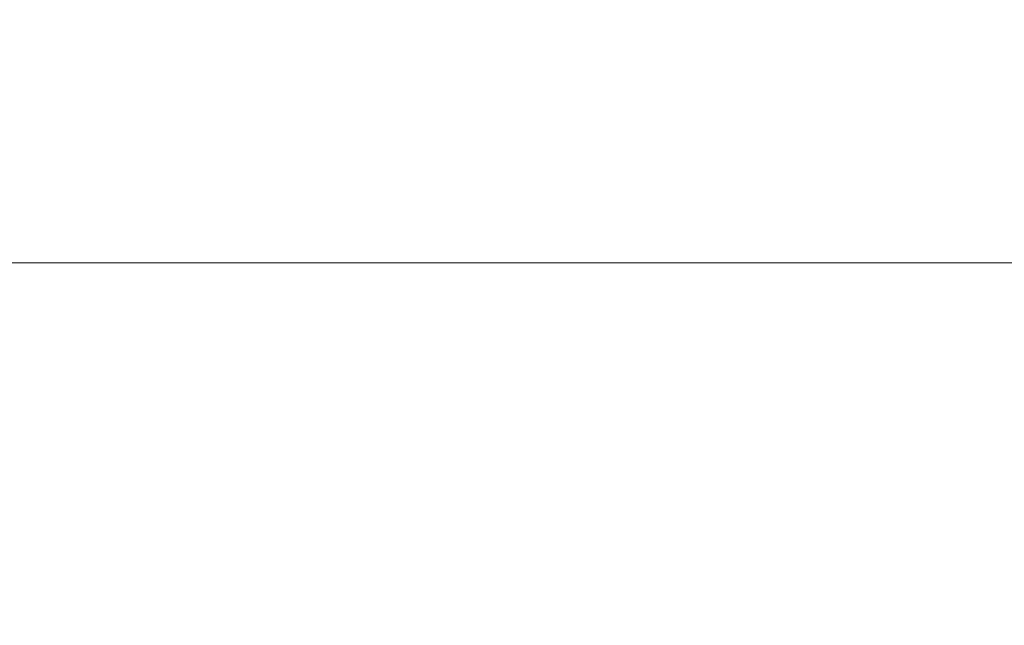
# Model space of a CAD drawing. Header units: centimetres. Extents: x -25 to 26.2, y -26.1 to -24.6.
# Tile 34 of 43: x 4.393 to 5.002, y -25.717 to -25.342. Entities that reach past the tile are written whole.
import ezdxf

# ---------------------------------------------------------------- set-up
doc = ezdxf.new("R2010")
doc.units = ezdxf.units.CM
doc.header["$LTSCALE"] = 2.54
doc.layers.add('Lucido design-1', color=7, linetype='Continuous')

# ---------------------------------------------------------------- blocks, each defined once
blk = doc.blocks.new('Gruppo-1')
at = {"color": 7, "linetype": 'Continuous', "lineweight": 9}
for points in [[(26.08, -24.59215, -151.42232), (26.08, -26.09215, -151.42232), (-24.92, -26.09215, -151.42232), (-24.92, -24.59215, -151.42232)], [(26.08, -24.59215, -166.92232), (26.08, -26.09215, -166.92232), (-24.92, -26.09215, -166.92232), (-24.92, -24.59215, -166.92232)], [(-4.42, -24.59215, -139.32232), (-4.42, -25.49264, -139.32232), (5.58, -25.49264, -139.32232), (5.58, -24.59215, -139.32232)], [(-4.42, -24.59215, -154.82232), (-4.42, -25.49264, -154.82232), (5.58, -25.49264, -154.82232), (5.58, -24.59215, -154.82232)], [(4.58, -25.99149, -138.32232), (5.58, -25.49291, -139.32232), (5.58, -25.49264, -139.32232), (4.58, -25.99122, -138.32232)], [(4.58, -25.99149, -153.82232), (5.58, -25.49291, -154.82232), (5.58, -25.49264, -154.82232), (4.58, -25.99122, -153.82232)]]:
    blk.add_3dface(points, dxfattribs=at)
for points, invisible_edges in [([(-3.12, -25.99122, -138.32232), (4.28, -25.99122, -138.32232), (5.58, -25.49264, -139.32232), (-4.42, -25.49264, -139.32232)], 10), ([(-3.12, -25.99122, -153.82232), (4.28, -25.99122, -153.82232), (5.58, -25.49264, -154.82232), (-4.42, -25.49264, -154.82232)], 10), ([(4.28, -25.99122, -138.32232), (4.58, -25.99122, -138.32232), (5.58, -25.49264, -139.32232)], 8), ([(4.28, -25.99122, -153.82232), (4.58, -25.99122, -153.82232), (5.58, -25.49264, -154.82232)], 8), ([(5.58, -25.49291, -136.12232), (5.58, -25.49291, -139.32232), (4.58, -25.99149, -138.02232), (4.58, -25.99149, -136.22232)], 10), ([(5.58, -25.49291, -139.32232), (4.58, -25.99149, -138.32232), (4.58, -25.99149, -138.02232)], 8), ([(4.68, -25.94163, -136.12232), (5.58, -25.49291, -136.12232), (4.58, -25.99149, -136.22232)], 10), ([(5.58, -25.49291, -151.62232), (5.58, -25.49291, -154.82232), (4.58, -25.99149, -153.52232), (4.58, -25.99149, -151.72232)], 10), ([(5.58, -25.49291, -154.82232), (4.58, -25.99149, -153.82232), (4.58, -25.99149, -153.52232)], 8), ([(4.68, -25.94163, -151.62232), (5.58, -25.49291, -151.62232), (4.58, -25.99149, -151.72232)], 10), ([(5.58, -25.49291, -136.12232), (4.68, -25.94163, -136.12232), (4.68, -26.09215, -136.12232), (26.08, -26.09215, -136.12232)], 8), ([(5.58, -25.49291, -151.62232), (4.68, -25.94163, -151.62232), (4.68, -26.09215, -151.62232), (26.08, -26.09215, -151.62232)], 8)]:
    blk.add_3dface(points, dxfattribs=dict(at, invisible_edges=invisible_edges))

msp = doc.modelspace()

# ---------------------------------------------------------------- block references
at = {"layer": 'Lucido design-1', "color": 7}
msp.add_blockref('Gruppo-1', (0, 0), dxfattribs=at)

doc.saveas('drawing.dxf')
